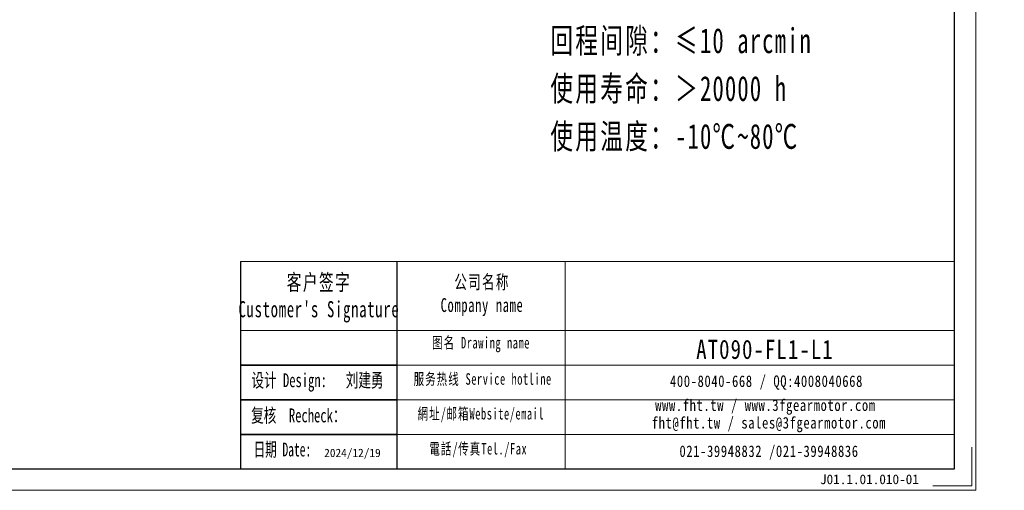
# Model space of a CAD drawing. Header units: millimetres. Extents: x -17 to 650, y 12 to 474.
# Tile 4 of 8: x 295 to 650, y 12 to 182. Entities that reach past the tile are written whole.
import ezdxf

# ---------------------------------------------------------------- set-up
doc = ezdxf.new("R2010")
doc.units = ezdxf.units.MM
doc.layers.add('6文字层', color=3, linetype='Continuous')
doc.layers.add('7标注层', color=4, linetype='Continuous')
for name, color, linetype, lineweight in [('SLD-0', 7, 'Continuous', 18), ('图框_外框线', 7, 'Continuous', 18), ('尺寸线层', 3, 'Continuous', 18), ('粗实线层', 7, 'Continuous', 35)]:
    doc.layers.add(name, color=color, linetype=linetype, lineweight=lineweight)
doc.styles.add('SLDTEXTSTYLE4', font='SimSun.ttf', dxfattribs={"width": 0.611111})
doc.styles.add('宋体', font='SimSun.ttf', dxfattribs={"width": 0.8})
doc.styles.add('标准', font='txt', dxfattribs={"width": 0.667})
doc.styles.add('样式 1', font='SimSun.ttf')

msp = doc.modelspace()

# ---------------------------------------------------------------- linework, layer by layer
msp.add_line((431.12429, 94.33571), (431.12429, 19.57571))
at = {"layer": '7标注层', "color": 0}
msp.add_line((374.72955, 94.33571), (374.72955, 19.58849), dxfattribs=at)
at = {"layer": '图框_外框线'}
for p, q in [((374.72955, 94.33571), (431.12429, 94.33571)), ((431.12429, 94.33571), (431.12429, 19.58849)), ((431.12429, 94.33571), (632.46972, 94.33571)), ((491.88583, 94.33571), (491.88583, 19.58849)), ((374.72955, 69.39251), (431.12429, 69.39251)), ((431.12429, 69.39251), (632.46972, 69.39251)), ((431.12429, 56.9209), (632.46972, 56.9209)), ((431.12429, 44.4493), (632.46972, 44.4493)), ((431.12429, 31.9777), (632.46972, 31.9777))]:
    msp.add_line(p, q, dxfattribs=at)
at = {"layer": '图框_外框线', "color": 3}
msp.add_lwpolyline([(-13.77985, 11.80236), (640.25586, 11.80236), (640.25586, 474.29903), (-13.77985, 474.29903)], close=True, dxfattribs=at)
at = {"layer": '图框_外框线', "color": 3, "lineweight": 25}
msp.add_lwpolyline([(25.15085, 19.58849), (632.46972, 19.58849), (632.46972, 466.51289), (25.15085, 466.51289)], close=True, dxfattribs=at)
at = {"layer": '图框_外框线', "color": 3}
msp.add_lwpolyline([(638.69863, 27.37463), (638.69863, 13.35958), (624.68358, 13.35958)], dxfattribs=at)
at = {"layer": '粗实线层'}
for p, q in [((431.12429, 56.9209), (374.72955, 56.9209)), ((431.12429, 44.4493), (374.72955, 44.4493)), ((431.12429, 31.9777), (374.72955, 31.9777))]:
    msp.add_line(p, q, dxfattribs=at)

# ---------------------------------------------------------------- texts
at = {"layer": '6文字层', "attachment_point": 1, "style": '样式 1'}
for s, insert, char_height, width in [('{\\fNSimSun|b0|i0|c134|p49;\\W0.667;\\C1;设计 \\fNSimSun|b0|i0|c0|p49;Design:   \\fNSimSun|b0|i0|c134|p49;刘建勇}', (378.65057, 53.99183), 5, 57.0746862), ('{\\fNSimSun|b0|i0|c134|p49;\\W0.667;\\C1;复核  Recheck：}', (378.5318, 41.30435), 5, 47.827978), ('2024/12/19', (404.90808, 26.79168), 3, 31.0157813), ('J01.1.01.010-01', (583.92106, 17.51232), 3.5, 43.304423)]:
    msp.add_mtext(s, dxfattribs=dict(at, insert=insert, char_height=char_height, width=width))
at = {"layer": 'SLD-0', "color": 1, "attachment_point": 2}
for s, insert, char_height, width, style in [("{\\fNSimSun|b0|i0|c134|p49;\\T1.1;客户签字\\PCustomer's Signature}", (403.02413, 89.72112), 5.8200809, 72.402407, '标准'), ('{\\fNSimSun|b0|i0|c134|p49;\\T1.1;公司名称\\PCompany name}', (461.89043, 89.41216), 4.9886408, 64.5873224, '标准'), ('{\\fNSimSun|b0|i0|c134|p49;\\T1.1;图名 Drawing name}', (461.54944, 67.09354), 4.1572007, 53.1651271, '标准'), ('\\pt29.10039;{\\H1.38555x;\\T1.1;\\C256;AT090-FL1-L1}', (564.05459, 66.08971), 4.9886408, 42.3555223, '宋体'), ('{\\fNSimSun|b0|i0|c134|p49;\\T1.1;服务热线 Service hotline}', (462.13896, 54.02131), 4.1572007, 59.2310591, '标准'), ('\\T1.1;400-8040-668 / QQ:4008040668', (564.61553, 53.22697), 4.1572007, 121.0385989, '宋体'), ('\\T1.1;www.fht.tw / www.3fgearmotor.com ', (564.23221, 44.56808), 4.1572007, 121.1748549, '宋体'), ('{\\fNSimSun|b0|i0|c134|p49;\\T1.1;網址/邮箱Website/email}', (461.49164, 41.49631), 4.1572007, 61.6539574, '标准'), ('\\pt49.88641;{\\T1.1;fht@fht.tw / sales@3fgearmotor.com }', (565.49916, 38.23776), 4.1572007, 121.1748549, '宋体'), ('{\\fNSimSun|b0|i0|c134|p49;日期 Date:}', (389.8217, 29.01496), 5, 44.4919278, 'SLDTEXTSTYLE4'), ('{\\fNSimSun|b0|i0|c134|p49;\\T1.1;電話/传真Tel./Fax}', (460.56024, 28.87367), 4.1572007, 62.3954738, '标准'), ('\\T1.1;021-39948832 /021-39948836 ', (565.54263, 27.96473), 4.1572007, 92.5261683, '宋体')]:
    msp.add_mtext(s, dxfattribs=dict(at, insert=insert, char_height=char_height, width=width, style=style))
at = {"layer": '尺寸线层', "insert": (486.57775, 299.30011), "char_height": 5.25, "width": 134.0693949, "attachment_point": 1, "line_spacing_factor": 1.15057, "style": '标准'}
msp.add_mtext('{\\fNSimSun|b0|i0|c134|p49;\\H1.71429x;\\T1.1;性能参数：\\P减速比：1:3~20\\P额定输出力矩：40-78 N.m\\P最大加速力矩：1.5倍额定扭矩\\P额定输入转速：3000 rpm\\P容许径向力：1700 N\\P容许轴向力：850 N\\P回程间隙：≤10 arcmin\\P使用寿命：＞20000 h\\P使用温度：-10℃~80℃}', dxfattribs=at)

doc.saveas('drawing.dxf')
